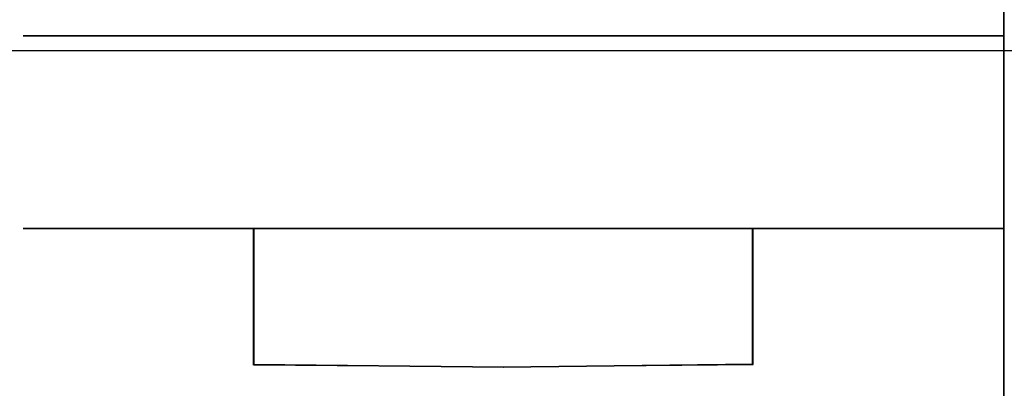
# Model space of a CAD drawing. Header units: millimetres. Extents: x 203 to 3426, y 719 to 2381.
# Tile 59 of 185: x 2544.183 to 2546.038, y 1112.453 to 1113.147. Entities that reach past the tile are written whole.
import ezdxf

# ---------------------------------------------------------------- set-up
doc = ezdxf.new("R2010")
doc.units = ezdxf.units.MM
doc.layers.add('45', color=7, linetype='Continuous')
doc.layers.add('E_Legrand_obudowy', color=7, linetype='Continuous')

# ---------------------------------------------------------------- blocks, each defined once
blk = doc.blocks.new('XL3 160 wnękowa 6x24M')
at = {"layer": 'E_Legrand_obudowy'}
blk.add_lwpolyline([(-215.641, -325.091), (215.545, -325.091), (215.545, -370.033), (-215.641, -370.033), (-215.641, -325.091)], dxfattribs=at)
blk = doc.blocks.new('ON300 T1+T2 - 4P')
at = {"layer": '45', "color": 59}
blk.add_lwpolyline([(35.959417, 22.921421), (35.986292, -41.906773), (35.959417, 22.921421)], close=True, dxfattribs=at)
at = {"layer": '45', "color": 7}
for points in [[(18.130641, -21.870927), (35.980917, -21.870927), (18.130641, -21.870927)], [(35.980917, -25.380883), (18.130641, -25.380883), (35.980917, -25.380883)], [(22.323118, -27.865155), (22.323118, -25.380883), (22.323118, -27.865155)], [(31.415776, -27.855262), (31.415776, -25.384475), (22.328493, -25.384475), (22.328493, -27.860765), (26.87485, -27.899285), (31.415776, -27.855262)], [(31.408609, -25.380883), (31.408609, -27.859766), (31.408609, -25.380883)], [(22.323118, -27.854377), (26.879301, -27.904673), (22.323118, -27.854377)], [(26.868551, -27.904673), (31.419359, -27.848988), (26.868551, -27.904673)]]:
    blk.add_lwpolyline(points, close=True, dxfattribs=at)
blk = doc.blocks.new('G$CCC6CD2FA')
at = {"linetype": 'Continuous', "xscale": 0.103478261, "yscale": 0.103478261, "zscale": 0.103478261}
blk.add_blockref('ON300 T1+T2 - 4P', (-108.0208, 43.6921), dxfattribs=at)
at = {"layer": 'E_Legrand_obudowy', "color": 67, "true_color": 0x727430, "xscale": 0.1, "yscale": 0.1, "zscale": 0.1}
blk.add_blockref('XL3 160 wnękowa 6x24M', (-112.1857, 78.4038), dxfattribs=at)

msp = doc.modelspace()

# ---------------------------------------------------------------- block references
msp.add_blockref('G$CCC6CD2FA', (2650.3343, 1071.6878))

doc.saveas('drawing.dxf')
